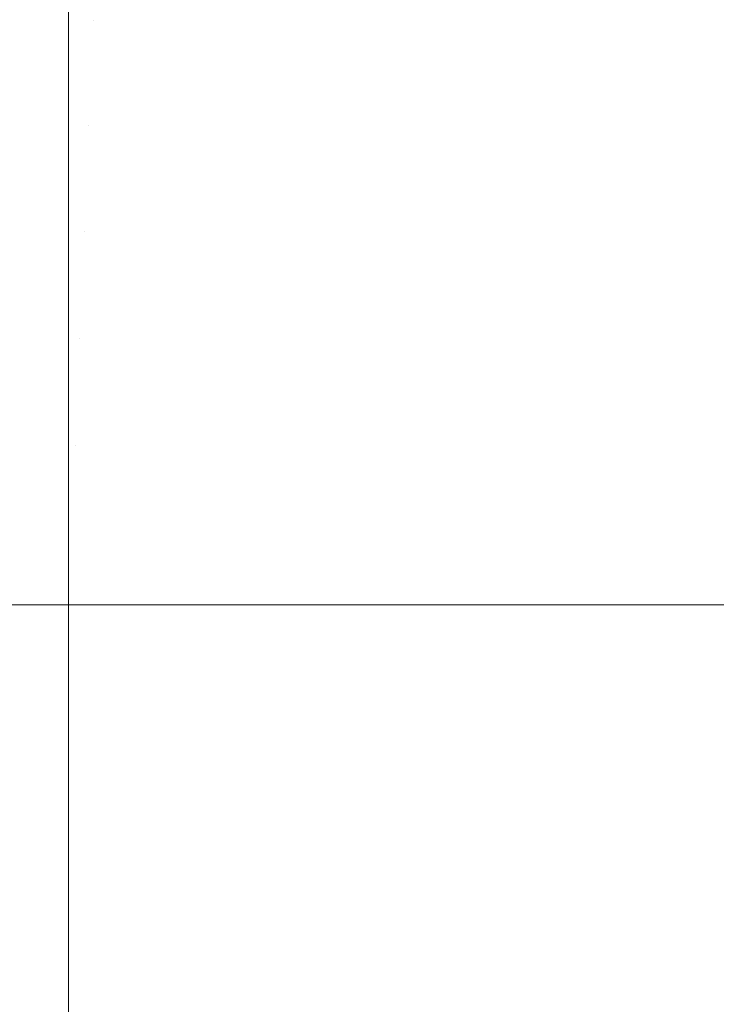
# Model space of a CAD drawing. Header units: centimetres. Extents: x -25.9 to 27.4, y -28.2 to -26.4.
# Tile 80 of 199: x -8.1304 to -8.1044, y -26.4749 to -26.4382. Entities that reach past the tile are written whole.
import ezdxf

# ---------------------------------------------------------------- set-up
doc = ezdxf.new("R2010")
doc.units = ezdxf.units.CM
doc.header["$LTSCALE"] = 2.54
doc.layers.add('Lucido design-1', color=7, linetype='Continuous')

# ---------------------------------------------------------------- blocks, each defined once
blk = doc.blocks.new('Gruppo-4-1')
at = {"color": 7, "linetype": 'Continuous', "lineweight": 9}
for points, invisible_edges in [([(-25.828561, -26.43819, 539.722441), (-25.828561, -26.434287, 539.723396), (-8.128561, -26.434287, 539.723396), (-8.128561, -26.43819, 539.722441)], 10), ([(-8.128561, -26.434287, 539.723396), (-8.12747, -26.43431, 539.723396), (-8.127636, -26.43821, 539.722441), (-8.128561, -26.43819, 539.722441)], 7), ([(-8.12747, -26.43431, 539.723396), (-8.126381, -26.434379, 539.723396), (-8.126712, -26.438268, 539.722441), (-8.127636, -26.43821, 539.722441)], 15), ([(-8.126381, -26.434379, 539.723396), (-8.125295, -26.434495, 539.723396), (-8.125791, -26.438367, 539.722441), (-8.126712, -26.438268, 539.722441)], 15), ([(-8.125295, -26.434495, 539.723396), (-8.124216, -26.434656, 539.723396), (-8.124876, -26.438504, 539.722441), (-8.125791, -26.438367, 539.722441)], 15), ([(-25.828561, -26.434836, 540.516815), (-25.828561, -26.438359, 540.517651), (27.271439, -26.438359, 540.517651), (27.271439, -26.434836, 540.516815)], 10), ([(-8.124216, -26.434656, 539.723396), (-8.123144, -26.434864, 539.723396), (-8.123966, -26.438679, 539.722441), (-8.124876, -26.438504, 539.722441)], 15), ([(-8.123144, -26.434864, 539.723396), (-8.122082, -26.435116, 539.723396), (-8.123066, -26.438894, 539.722441), (-8.123966, -26.438679, 539.722441)], 15), ([(-8.113052, -26.434812, 539.724508), (-8.111997, -26.435493, 539.724508), (-8.114163, -26.438696, 539.723396), (-8.11508, -26.438104, 539.723396)], 15), ([(-8.106493, -26.434925, 539.725777), (-8.105448, -26.435884, 539.725777), (-8.108094, -26.438645, 539.724508), (-8.109019, -26.437795, 539.724508)], 15), ([(-8.122082, -26.435116, 539.723396), (-8.121032, -26.435414, 539.723396), (-8.122175, -26.439146, 539.722441), (-8.123066, -26.438894, 539.722441)], 15), ([(-8.121032, -26.435414, 539.723396), (-8.119995, -26.435755, 539.723396), (-8.121296, -26.439436, 539.722441), (-8.122175, -26.439146, 539.722441)], 15), ([(-8.111997, -26.435493, 539.724508), (-8.110972, -26.436218, 539.724508), (-8.113271, -26.439326, 539.723396), (-8.114163, -26.438696, 539.723396)], 15), ([(-8.119995, -26.435755, 539.723396), (-8.118974, -26.436141, 539.723396), (-8.120429, -26.439763, 539.722441), (-8.121296, -26.439436, 539.722441)], 15), ([(-8.105448, -26.435884, 539.725777), (-8.104446, -26.436887, 539.725777), (-8.107206, -26.439532, 539.724508), (-8.108094, -26.438645, 539.724508)], 15), ([(-8.118974, -26.436141, 539.723396), (-8.11797, -26.436569, 539.723396), (-8.119578, -26.440126, 539.722441), (-8.120429, -26.439763, 539.722441)], 15), ([(-8.110972, -26.436218, 539.724508), (-8.109979, -26.436986, 539.724508), (-8.112408, -26.439994, 539.723396), (-8.113271, -26.439326, 539.723396)], 15), ([(-8.11797, -26.436569, 539.723396), (-8.116985, -26.43704, 539.723396), (-8.118742, -26.440525, 539.722441), (-8.119578, -26.440126, 539.722441)], 15), ([(-8.116985, -26.43704, 539.723396), (-8.116021, -26.437552, 539.723396), (-8.117925, -26.440959, 539.722441), (-8.118742, -26.440525, 539.722441)], 15), ([(-8.109979, -26.436986, 539.724508), (-8.109019, -26.437795, 539.724508), (-8.111573, -26.440698, 539.723396), (-8.112408, -26.439994, 539.723396)], 15), ([(-8.104446, -26.436887, 539.725777), (-8.103487, -26.437931, 539.725777), (-8.106357, -26.440457, 539.724508), (-8.107206, -26.439532, 539.724508)], 15), ([(-8.116021, -26.437552, 539.723396), (-8.11508, -26.438104, 539.723396), (-8.117126, -26.441428, 539.722441), (-8.117925, -26.440959, 539.722441)], 15), ([(-8.109019, -26.437795, 539.724508), (-8.108094, -26.438645, 539.724508), (-8.110769, -26.441436, 539.723396), (-8.111573, -26.440698, 539.723396)], 15), ([(-8.128561, -26.43819, 539.722441), (-8.128561, -26.438357, 539.722407), (-25.828561, -26.438357, 539.722407), (-25.828561, -26.43819, 539.722441)], 10), ([(-8.128561, -26.438357, 539.722407), (-8.128561, -26.43819, 539.722441), (-8.127636, -26.43821, 539.722441)], 10), ([(-8.127636, -26.43821, 539.722441), (-8.127803, -26.44214, 539.721644), (-8.128561, -26.442123, 539.721644), (-8.128561, -26.438357, 539.722407)], 11), ([(-8.127636, -26.43821, 539.722441), (-8.126712, -26.438268, 539.722441), (-8.127045, -26.442188, 539.721644), (-8.127803, -26.44214, 539.721644)], 15), ([(-8.126712, -26.438268, 539.722441), (-8.125791, -26.438367, 539.722441), (-8.126291, -26.442268, 539.721644), (-8.127045, -26.442188, 539.721644)], 15), ([(-8.11508, -26.438104, 539.723396), (-8.114163, -26.438696, 539.723396), (-8.116348, -26.44193, 539.722441), (-8.117126, -26.441428, 539.722441)], 15), ([(-8.103487, -26.437931, 539.725777), (-8.102573, -26.439015, 539.725777), (-8.105547, -26.441417, 539.724508), (-8.106357, -26.440457, 539.724508)], 15), ([(-25.828561, -26.442123, 539.721644), (-25.828561, -26.438357, 539.722407), (-8.128561, -26.438357, 539.722407), (-8.128561, -26.442123, 539.721644)], 10), ([(27.271439, -26.439011, 540.517806), (27.271439, -26.438359, 540.517651), (-25.828561, -26.438359, 540.517651), (-25.828561, -26.439011, 540.517806)], 10), ([(-8.125791, -26.438367, 539.722441), (-8.124876, -26.438504, 539.722441), (-8.12554, -26.442381, 539.721644), (-8.126291, -26.442268, 539.721644)], 15), ([(-8.124876, -26.438504, 539.722441), (-8.123966, -26.438679, 539.722441), (-8.124795, -26.442525, 539.721644), (-8.12554, -26.442381, 539.721644)], 15), ([(-8.108094, -26.438645, 539.724508), (-8.107206, -26.439532, 539.724508), (-8.109997, -26.442208, 539.723396), (-8.110769, -26.441436, 539.723396)], 15), ([(-25.828561, -26.439011, 540.517806), (-25.828561, -26.442637, 540.518503), (27.271439, -26.442637, 540.518503), (27.271439, -26.439011, 540.517806)], 10), ([(-8.123966, -26.438679, 539.722441), (-8.123066, -26.438894, 539.722441), (-8.124057, -26.4427, 539.721644), (-8.124795, -26.442525, 539.721644)], 15), ([(-8.123066, -26.438894, 539.722441), (-8.122175, -26.439146, 539.722441), (-8.123327, -26.442907, 539.721644), (-8.124057, -26.4427, 539.721644)], 15), ([(-8.114163, -26.438696, 539.723396), (-8.113271, -26.439326, 539.723396), (-8.115592, -26.442465, 539.722441), (-8.116348, -26.44193, 539.722441)], 15), ([(-8.102573, -26.439015, 539.725777), (-8.101705, -26.440137, 539.725777), (-8.104779, -26.442411, 539.724508), (-8.105547, -26.441417, 539.724508)], 15), ([(-8.122175, -26.439146, 539.722441), (-8.121296, -26.439436, 539.722441), (-8.122606, -26.443145, 539.721644), (-8.123327, -26.442907, 539.721644)], 15), ([(-8.113271, -26.439326, 539.723396), (-8.112408, -26.439994, 539.723396), (-8.11486, -26.443031, 539.722441), (-8.115592, -26.442465, 539.722441)], 15), ([(-8.121296, -26.439436, 539.722441), (-8.120429, -26.439763, 539.722441), (-8.121896, -26.443413, 539.721644), (-8.122606, -26.443145, 539.721644)], 15), ([(-8.107206, -26.439532, 539.724508), (-8.106357, -26.440457, 539.724508), (-8.109259, -26.443012, 539.723396), (-8.109997, -26.442208, 539.723396)], 15), ([(-8.120429, -26.439763, 539.722441), (-8.119578, -26.440126, 539.722441), (-8.121198, -26.44371, 539.721644), (-8.121896, -26.443413, 539.721644)], 15), ([(-8.119578, -26.440126, 539.722441), (-8.118742, -26.440525, 539.722441), (-8.120513, -26.444038, 539.721644), (-8.121198, -26.44371, 539.721644)], 15), ([(-8.112408, -26.439994, 539.723396), (-8.111573, -26.440698, 539.723396), (-8.114152, -26.443628, 539.722441), (-8.11486, -26.443031, 539.722441)], 15), ([(-8.106357, -26.440457, 539.724508), (-8.105547, -26.441417, 539.724508), (-8.108555, -26.443846, 539.723396), (-8.109259, -26.443012, 539.723396)], 15), ([(-8.101705, -26.440137, 539.725777), (-8.100887, -26.441295, 539.725777), (-8.104054, -26.443436, 539.724508), (-8.104779, -26.442411, 539.724508)], 15), ([(-8.118742, -26.440525, 539.722441), (-8.117925, -26.440959, 539.722441), (-8.119843, -26.444394, 539.721644), (-8.120513, -26.444038, 539.721644)], 15), ([(-8.111573, -26.440698, 539.723396), (-8.110769, -26.441436, 539.723396), (-8.11347, -26.444254, 539.722441), (-8.114152, -26.443628, 539.722441)], 15), ([(-8.117925, -26.440959, 539.722441), (-8.117126, -26.441428, 539.722441), (-8.119189, -26.444778, 539.721644), (-8.119843, -26.444394, 539.721644)], 15), ([(-8.117126, -26.441428, 539.722441), (-8.116348, -26.44193, 539.722441), (-8.118551, -26.445189, 539.721644), (-8.119189, -26.444778, 539.721644)], 15), ([(-8.110769, -26.441436, 539.723396), (-8.109997, -26.442208, 539.723396), (-8.112816, -26.444909, 539.722441), (-8.11347, -26.444254, 539.722441)], 15), ([(-8.105547, -26.441417, 539.724508), (-8.104779, -26.442411, 539.724508), (-8.107888, -26.44471, 539.723396), (-8.108555, -26.443846, 539.723396)], 15), ([(-8.116348, -26.44193, 539.722441), (-8.115592, -26.442465, 539.722441), (-8.117931, -26.445627, 539.721644), (-8.118551, -26.445189, 539.721644)], 15), ([(-8.128561, -26.442123, 539.721644), (-8.128561, -26.442637, 539.721562), (-25.828561, -26.442637, 539.721562), (-25.828561, -26.442123, 539.721644)], 10), ([(-8.128561, -26.442637, 539.721562), (-8.128561, -26.442123, 539.721644), (-8.127803, -26.44214, 539.721644)], 10), ([(-8.127803, -26.44214, 539.721644), (-8.127971, -26.446093, 539.721007), (-8.128561, -26.446081, 539.721007), (-8.128561, -26.442637, 539.721562)], 11), ([(-8.127803, -26.44214, 539.721644), (-8.127045, -26.442188, 539.721644), (-8.127381, -26.446131, 539.721007), (-8.127971, -26.446093, 539.721007)], 15), ([(-8.127045, -26.442188, 539.721644), (-8.126291, -26.442268, 539.721644), (-8.126793, -26.446193, 539.721007), (-8.127381, -26.446131, 539.721007)], 15), ([(-8.126291, -26.442268, 539.721644), (-8.12554, -26.442381, 539.721644), (-8.126209, -26.446281, 539.721007), (-8.126793, -26.446193, 539.721007)], 15), ([(-8.109997, -26.442208, 539.723396), (-8.109259, -26.443012, 539.723396), (-8.112189, -26.445591, 539.722441), (-8.112816, -26.444909, 539.722441)], 15), ([(27.271439, -26.443232, 540.518618), (27.271439, -26.442637, 540.518503), (-25.828561, -26.442637, 540.518503), (-25.828561, -26.443232, 540.518618)], 10), ([(-25.828561, -26.446081, 539.721007), (-25.828561, -26.442637, 539.721562), (-8.128561, -26.442637, 539.721562), (-8.128561, -26.446081, 539.721007)], 10), ([(-8.12554, -26.442381, 539.721644), (-8.124795, -26.442525, 539.721644), (-8.125629, -26.446393, 539.721007), (-8.126209, -26.446281, 539.721007)], 15), ([(-8.124795, -26.442525, 539.721644), (-8.124057, -26.4427, 539.721644), (-8.125054, -26.44653, 539.721007), (-8.125629, -26.446393, 539.721007)], 15), ([(-8.115592, -26.442465, 539.722441), (-8.11486, -26.443031, 539.722441), (-8.117331, -26.446091, 539.721644), (-8.117931, -26.445627, 539.721644)], 15), ([(-8.104779, -26.442411, 539.724508), (-8.104054, -26.443436, 539.724508), (-8.107258, -26.445601, 539.723396), (-8.107888, -26.44471, 539.723396)], 15), ([(-8.124057, -26.4427, 539.721644), (-8.123327, -26.442907, 539.721644), (-8.124486, -26.446691, 539.721007), (-8.125054, -26.44653, 539.721007)], 15), ([(-8.123327, -26.442907, 539.721644), (-8.122606, -26.443145, 539.721644), (-8.123924, -26.446876, 539.721007), (-8.124486, -26.446691, 539.721007)], 15), ([(-8.11486, -26.443031, 539.722441), (-8.114152, -26.443628, 539.722441), (-8.116751, -26.446581, 539.721644), (-8.117331, -26.446091, 539.721644)], 15), ([(-8.109259, -26.443012, 539.723396), (-8.108555, -26.443846, 539.723396), (-8.111592, -26.446298, 539.722441), (-8.112189, -26.445591, 539.722441)], 15), ([(-25.828561, -26.443232, 540.518618), (-25.828561, -26.446949, 540.519168), (27.271439, -26.446949, 540.519168), (27.271439, -26.443232, 540.518618)], 10), ([(-8.122606, -26.443145, 539.721644), (-8.121896, -26.443413, 539.721644), (-8.123372, -26.447084, 539.721007), (-8.123924, -26.446876, 539.721007)], 15), ([(-8.121896, -26.443413, 539.721644), (-8.121198, -26.44371, 539.721644), (-8.122828, -26.447316, 539.721007), (-8.123372, -26.447084, 539.721007)], 15), ([(-8.121198, -26.44371, 539.721644), (-8.120513, -26.444038, 539.721644), (-8.122295, -26.447571, 539.721007), (-8.122828, -26.447316, 539.721007)], 15), ([(-8.114152, -26.443628, 539.722441), (-8.11347, -26.444254, 539.722441), (-8.116192, -26.447094, 539.721644), (-8.116751, -26.446581, 539.721644)], 15), ([(-8.104054, -26.443436, 539.724508), (-8.103373, -26.444491, 539.724508), (-8.106666, -26.446518, 539.723396), (-8.107258, -26.445601, 539.723396)], 15), ([(-8.120513, -26.444038, 539.721644), (-8.119843, -26.444394, 539.721644), (-8.121773, -26.447848, 539.721007), (-8.122295, -26.447571, 539.721007)], 15), ([(-8.108555, -26.443846, 539.723396), (-8.107888, -26.44471, 539.723396), (-8.111026, -26.447031, 539.722441), (-8.111592, -26.446298, 539.722441)], 15), ([(-8.119843, -26.444394, 539.721644), (-8.119189, -26.444778, 539.721644), (-8.121263, -26.448147, 539.721007), (-8.121773, -26.447848, 539.721007)], 15), ([(-8.11347, -26.444254, 539.722441), (-8.112816, -26.444909, 539.722441), (-8.115655, -26.447631, 539.721644), (-8.116192, -26.447094, 539.721644)], 15), ([(-8.103373, -26.444491, 539.724508), (-8.102738, -26.445574, 539.724508), (-8.106113, -26.44746, 539.723396), (-8.106666, -26.446518, 539.723396)], 15), ([(-8.119189, -26.444778, 539.721644), (-8.118551, -26.445189, 539.721644), (-8.120767, -26.448468, 539.721007), (-8.121263, -26.448147, 539.721007)], 15), ([(-8.107888, -26.44471, 539.723396), (-8.107258, -26.445601, 539.723396), (-8.110492, -26.447787, 539.722441), (-8.111026, -26.447031, 539.722441)], 15), ([(-8.118551, -26.445189, 539.721644), (-8.117931, -26.445627, 539.721644), (-8.120285, -26.448809, 539.721007), (-8.120767, -26.448468, 539.721007)], 15), ([(-8.112816, -26.444909, 539.722441), (-8.112189, -26.445591, 539.722441), (-8.115142, -26.448189, 539.721644), (-8.115655, -26.447631, 539.721644)], 15), ([(-8.117931, -26.445627, 539.721644), (-8.117331, -26.446091, 539.721644), (-8.119817, -26.44917, 539.721007), (-8.120285, -26.448809, 539.721007)], 15), ([(-8.112189, -26.445591, 539.722441), (-8.111592, -26.446298, 539.722441), (-8.114653, -26.44877, 539.721644), (-8.115142, -26.448189, 539.721644)], 15), ([(-8.107258, -26.445601, 539.723396), (-8.106666, -26.446518, 539.723396), (-8.10999, -26.448565, 539.722441), (-8.110492, -26.447787, 539.722441)], 15), ([(-8.102738, -26.445574, 539.724508), (-8.102149, -26.446683, 539.724508), (-8.105601, -26.448424, 539.723396), (-8.106113, -26.44746, 539.723396)], 15), ([(-8.128561, -26.446081, 539.721007), (-8.128561, -26.446949, 539.720903), (-25.828561, -26.446949, 539.720903), (-25.828561, -26.446081, 539.721007)], 10), ([(-8.128561, -26.446949, 539.720903), (-8.128561, -26.446081, 539.721007), (-8.127971, -26.446093, 539.721007)], 10), ([(-8.127971, -26.446093, 539.721007), (-8.128139, -26.450064, 539.720529), (-8.128561, -26.450055, 539.720529), (-8.128561, -26.446949, 539.720903)], 11), ([(-8.127971, -26.446093, 539.721007), (-8.127381, -26.446131, 539.721007), (-8.127718, -26.450091, 539.720529), (-8.128139, -26.450064, 539.720529)], 15), ([(-8.127381, -26.446131, 539.721007), (-8.126793, -26.446193, 539.721007), (-8.127298, -26.450135, 539.720529), (-8.127718, -26.450091, 539.720529)], 15), ([(-8.126793, -26.446193, 539.721007), (-8.126209, -26.446281, 539.721007), (-8.126881, -26.450198, 539.720529), (-8.127298, -26.450135, 539.720529)], 15), ([(-8.126209, -26.446281, 539.721007), (-8.125629, -26.446393, 539.721007), (-8.126466, -26.450278, 539.720529), (-8.126881, -26.450198, 539.720529)], 15), ([(-8.117331, -26.446091, 539.721644), (-8.116751, -26.446581, 539.721644), (-8.119365, -26.449551, 539.721007), (-8.119817, -26.44917, 539.721007)], 15), ([(-8.111592, -26.446298, 539.722441), (-8.111026, -26.447031, 539.722441), (-8.114189, -26.44937, 539.721644), (-8.114653, -26.44877, 539.721644)], 15), ([(-8.125629, -26.446393, 539.721007), (-8.125054, -26.44653, 539.721007), (-8.126055, -26.450376, 539.720529), (-8.126466, -26.450278, 539.720529)], 15), ([(-8.125054, -26.44653, 539.721007), (-8.124486, -26.446691, 539.721007), (-8.125649, -26.450491, 539.720529), (-8.126055, -26.450376, 539.720529)], 15), ([(-8.124486, -26.446691, 539.721007), (-8.123924, -26.446876, 539.721007), (-8.125248, -26.450623, 539.720529), (-8.125649, -26.450491, 539.720529)], 15), ([(-8.116751, -26.446581, 539.721644), (-8.116192, -26.447094, 539.721644), (-8.11893, -26.449951, 539.721007), (-8.119365, -26.449551, 539.721007)], 15), ([(-8.106666, -26.446518, 539.723396), (-8.106113, -26.44746, 539.723396), (-8.109521, -26.449363, 539.722441), (-8.10999, -26.448565, 539.722441)], 15), ([(-8.102149, -26.446683, 539.724508), (-8.101607, -26.447816, 539.724508), (-8.105131, -26.449409, 539.723396), (-8.105601, -26.448424, 539.723396)], 15), ([(27.271439, -26.447491, 540.519248), (27.271439, -26.446949, 540.519168), (-25.828561, -26.446949, 540.519168), (-25.828561, -26.447491, 540.519248)], 10), ([(-25.828561, -26.450055, 539.720529), (-25.828561, -26.446949, 539.720903), (-8.128561, -26.446949, 539.720903), (-8.128561, -26.450055, 539.720529)], 10), ([(-8.123924, -26.446876, 539.721007), (-8.123372, -26.447084, 539.721007), (-8.124853, -26.450772, 539.720529), (-8.125248, -26.450623, 539.720529)], 15), ([(-8.123372, -26.447084, 539.721007), (-8.122828, -26.447316, 539.721007), (-8.124465, -26.450938, 539.720529), (-8.124853, -26.450772, 539.720529)], 15), ([(-8.116192, -26.447094, 539.721644), (-8.115655, -26.447631, 539.721644), (-8.118512, -26.450369, 539.721007), (-8.11893, -26.449951, 539.721007)], 15), ([(-8.111026, -26.447031, 539.722441), (-8.110492, -26.447787, 539.722441), (-8.113751, -26.44999, 539.721644), (-8.114189, -26.44937, 539.721644)], 15), ([(-8.122828, -26.447316, 539.721007), (-8.122295, -26.447571, 539.721007), (-8.124084, -26.45112, 539.720529), (-8.124465, -26.450938, 539.720529)], 15), ([(-8.106113, -26.44746, 539.723396), (-8.105601, -26.448424, 539.723396), (-8.109087, -26.450181, 539.722441), (-8.109521, -26.449363, 539.722441)], 15), ([(-25.828561, -26.447491, 540.519248), (-25.828561, -26.451285, 540.519643), (27.271439, -26.451285, 540.519643), (27.271439, -26.447491, 540.519248)], 10), ([(-8.122295, -26.447571, 539.721007), (-8.121773, -26.447848, 539.721007), (-8.123711, -26.451318, 539.720529), (-8.124084, -26.45112, 539.720529)], 15), ([(-8.115655, -26.447631, 539.721644), (-8.115142, -26.448189, 539.721644), (-8.118113, -26.450804, 539.721007), (-8.118512, -26.450369, 539.721007)], 15), ([(-8.110492, -26.447787, 539.722441), (-8.10999, -26.448565, 539.722441), (-8.113339, -26.450627, 539.721644), (-8.113751, -26.44999, 539.721644)], 15), ([(-8.101607, -26.447816, 539.724508), (-8.101114, -26.448971, 539.724508), (-8.104702, -26.450413, 539.723396), (-8.105131, -26.449409, 539.723396)], 15), ([(-8.121773, -26.447848, 539.721007), (-8.121263, -26.448147, 539.721007), (-8.123347, -26.451531, 539.720529), (-8.123711, -26.451318, 539.720529)], 15), ([(-8.121263, -26.448147, 539.721007), (-8.120767, -26.448468, 539.721007), (-8.122992, -26.45176, 539.720529), (-8.123347, -26.451531, 539.720529)], 15), ([(-8.115142, -26.448189, 539.721644), (-8.114653, -26.44877, 539.721644), (-8.117732, -26.451256, 539.721007), (-8.118113, -26.450804, 539.721007)], 15), ([(-8.120767, -26.448468, 539.721007), (-8.120285, -26.448809, 539.721007), (-8.122648, -26.452004, 539.720529), (-8.122992, -26.45176, 539.720529)], 15), ([(-8.10999, -26.448565, 539.722441), (-8.109521, -26.449363, 539.722441), (-8.112955, -26.451282, 539.721644), (-8.113339, -26.450627, 539.721644)], 15), ([(-8.105601, -26.448424, 539.723396), (-8.105131, -26.449409, 539.723396), (-8.108687, -26.451016, 539.722441), (-8.109087, -26.450181, 539.722441)], 15), ([(-8.120285, -26.448809, 539.721007), (-8.119817, -26.44917, 539.721007), (-8.122314, -26.452262, 539.720529), (-8.122648, -26.452004, 539.720529)], 15), ([(-8.114653, -26.44877, 539.721644), (-8.114189, -26.44937, 539.721644), (-8.11737, -26.451723, 539.721007), (-8.117732, -26.451256, 539.721007)], 15), ([(-8.119817, -26.44917, 539.721007), (-8.119365, -26.449551, 539.721007), (-8.121991, -26.452534, 539.720529), (-8.122314, -26.452262, 539.720529)], 15), ([(-8.101114, -26.448971, 539.724508), (-8.100671, -26.450146, 539.724508), (-8.104317, -26.451434, 539.723396), (-8.104702, -26.450413, 539.723396)], 15), ([(-8.119365, -26.449551, 539.721007), (-8.11893, -26.449951, 539.721007), (-8.12168, -26.45282, 539.720529), (-8.121991, -26.452534, 539.720529)], 15), ([(-8.114189, -26.44937, 539.721644), (-8.113751, -26.44999, 539.721644), (-8.117029, -26.452206, 539.721007), (-8.11737, -26.451723, 539.721007)], 15), ([(-8.109521, -26.449363, 539.722441), (-8.109087, -26.450181, 539.722441), (-8.112599, -26.451952, 539.721644), (-8.112955, -26.451282, 539.721644)], 15), ([(-8.105131, -26.449409, 539.723396), (-8.104702, -26.450413, 539.723396), (-8.108324, -26.451868, 539.722441), (-8.108687, -26.451016, 539.722441)], 15), ([(-8.11893, -26.449951, 539.721007), (-8.118512, -26.450369, 539.721007), (-8.121381, -26.453119, 539.720529), (-8.12168, -26.45282, 539.720529)], 15), ([(-8.113751, -26.44999, 539.721644), (-8.113339, -26.450627, 539.721644), (-8.116709, -26.452702, 539.721007), (-8.117029, -26.452206, 539.721007)], 15), ([(-8.128561, -26.450055, 539.720529), (-8.128561, -26.451286, 539.720431), (-25.828561, -26.451286, 539.720431), (-25.828561, -26.450055, 539.720529)], 10), ([(-8.128561, -26.451286, 539.720431), (-8.128561, -26.450055, 539.720529), (-8.128139, -26.450064, 539.720529)], 10), ([(-8.128139, -26.450064, 539.720529), (-8.128308, -26.454045, 539.720211), (-8.128561, -26.454039, 539.720211), (-8.128561, -26.451286, 539.720431)], 11), ([(-8.128139, -26.450064, 539.720529), (-8.127718, -26.450091, 539.720529), (-8.128056, -26.454061, 539.720211), (-8.128308, -26.454045, 539.720211)], 15), ([(-8.127718, -26.450091, 539.720529), (-8.127298, -26.450135, 539.720529), (-8.127804, -26.454088, 539.720211), (-8.128056, -26.454061, 539.720211)], 15), ([(-8.127298, -26.450135, 539.720529), (-8.126881, -26.450198, 539.720529), (-8.127554, -26.454125, 539.720211), (-8.127804, -26.454088, 539.720211)], 15), ([(-8.126881, -26.450198, 539.720529), (-8.126466, -26.450278, 539.720529), (-8.127306, -26.454173, 539.720211), (-8.127554, -26.454125, 539.720211)], 15), ([(-8.126466, -26.450278, 539.720529), (-8.126055, -26.450376, 539.720529), (-8.12706, -26.454232, 539.720211), (-8.127306, -26.454173, 539.720211)], 15), ([(-8.126055, -26.450376, 539.720529), (-8.125649, -26.450491, 539.720529), (-8.126816, -26.454301, 539.720211), (-8.12706, -26.454232, 539.720211)], 15), ([(-8.118512, -26.450369, 539.721007), (-8.118113, -26.450804, 539.721007), (-8.121096, -26.45343, 539.720529), (-8.121381, -26.453119, 539.720529)], 15), ([(-8.109087, -26.450181, 539.722441), (-8.108687, -26.451016, 539.722441), (-8.112272, -26.452637, 539.721644), (-8.112599, -26.451952, 539.721644)], 15), ([(-8.125649, -26.450491, 539.720529), (-8.125248, -26.450623, 539.720529), (-8.126576, -26.45438, 539.720211), (-8.126816, -26.454301, 539.720211)], 15), ([(-8.125248, -26.450623, 539.720529), (-8.124853, -26.450772, 539.720529), (-8.126339, -26.454469, 539.720211), (-8.126576, -26.45438, 539.720211)], 15), ([(-8.113339, -26.450627, 539.721644), (-8.112955, -26.451282, 539.721644), (-8.11641, -26.453212, 539.721007), (-8.116709, -26.452702, 539.721007)], 15), ([(-8.104702, -26.450413, 539.723396), (-8.104317, -26.451434, 539.723396), (-8.107997, -26.452734, 539.722441), (-8.108324, -26.451868, 539.722441)], 15), ([(-8.124853, -26.450772, 539.720529), (-8.124465, -26.450938, 539.720529), (-8.126106, -26.454569, 539.720211), (-8.126339, -26.454469, 539.720211)], 15), ([(-8.124465, -26.450938, 539.720529), (-8.124084, -26.45112, 539.720529), (-8.125878, -26.454678, 539.720211), (-8.126106, -26.454569, 539.720211)], 15), ([(-8.124084, -26.45112, 539.720529), (-8.123711, -26.451318, 539.720529), (-8.125655, -26.454796, 539.720211), (-8.125878, -26.454678, 539.720211)], 15), ([(-8.118113, -26.450804, 539.721007), (-8.117732, -26.451256, 539.721007), (-8.120824, -26.453752, 539.720529), (-8.121096, -26.45343, 539.720529)], 15), ([(-8.108687, -26.451016, 539.722441), (-8.108324, -26.451868, 539.722441), (-8.111974, -26.453335, 539.721644), (-8.112272, -26.452637, 539.721644)], 15), ([(27.271439, -26.451781, 540.519695), (27.271439, -26.451285, 540.519643), (-25.828561, -26.451285, 540.519643), (-25.828561, -26.451781, 540.519695)], 10), ([(-25.828561, -26.454039, 539.720211), (-25.828561, -26.451286, 539.720431), (-8.128561, -26.451286, 539.720431), (-8.128561, -26.454039, 539.720211)], 10), ([(-8.123711, -26.451318, 539.720529), (-8.123347, -26.451531, 539.720529), (-8.125436, -26.454924, 539.720211), (-8.125655, -26.454796, 539.720211)], 15), ([(-8.117732, -26.451256, 539.721007), (-8.11737, -26.451723, 539.721007), (-8.120566, -26.454086, 539.720529), (-8.120824, -26.453752, 539.720529)], 15), ([(-8.112955, -26.451282, 539.721644), (-8.112599, -26.451952, 539.721644), (-8.116133, -26.453733, 539.721007), (-8.11641, -26.453212, 539.721007)], 15), ([(-8.104317, -26.451434, 539.723396), (-8.103975, -26.452471, 539.723396), (-8.107707, -26.453614, 539.722441), (-8.107997, -26.452734, 539.722441)], 15), ([(-25.828561, -26.451781, 540.519695), (-25.828561, -26.455639, 540.51993), (27.271439, -26.455639, 540.51993), (27.271439, -26.451781, 540.519695)], 10), ([(-8.123347, -26.451531, 539.720529), (-8.122992, -26.45176, 539.720529), (-8.125224, -26.455062, 539.720211), (-8.125436, -26.454924, 539.720211)], 15), ([(-8.122992, -26.45176, 539.720529), (-8.122648, -26.452004, 539.720529), (-8.125017, -26.455208, 539.720211), (-8.125224, -26.455062, 539.720211)], 15), ([(-8.11737, -26.451723, 539.721007), (-8.117029, -26.452206, 539.721007), (-8.120322, -26.454431, 539.720529), (-8.120566, -26.454086, 539.720529)], 15), ([(-8.108324, -26.451868, 539.722441), (-8.107997, -26.452734, 539.722441), (-8.111706, -26.454045, 539.721644), (-8.111974, -26.453335, 539.721644)], 15), ([(-8.122648, -26.452004, 539.720529), (-8.122314, -26.452262, 539.720529), (-8.124817, -26.455363, 539.720211), (-8.125017, -26.455208, 539.720211)], 15), ([(-8.117029, -26.452206, 539.721007), (-8.116709, -26.452702, 539.721007), (-8.120093, -26.454786, 539.720529), (-8.120322, -26.454431, 539.720529)], 15), ([(-8.112599, -26.451952, 539.721644), (-8.112272, -26.452637, 539.721644), (-8.115878, -26.454267, 539.721007), (-8.116133, -26.453733, 539.721007)], 15), ([(-8.122314, -26.452262, 539.720529), (-8.121991, -26.452534, 539.720529), (-8.124623, -26.455526, 539.720211), (-8.124817, -26.455363, 539.720211)], 15), ([(-8.121991, -26.452534, 539.720529), (-8.12168, -26.45282, 539.720529), (-8.124437, -26.455697, 539.720211), (-8.124623, -26.455526, 539.720211)], 15), ([(-8.103975, -26.452471, 539.723396), (-8.103678, -26.453521, 539.723396), (-8.107455, -26.454504, 539.722441), (-8.107707, -26.453614, 539.722441)], 15), ([(-8.12168, -26.45282, 539.720529), (-8.121381, -26.453119, 539.720529), (-8.124258, -26.455876, 539.720211), (-8.124437, -26.455697, 539.720211)], 15), ([(-8.116709, -26.452702, 539.721007), (-8.11641, -26.453212, 539.721007), (-8.119879, -26.45515, 539.720529), (-8.120093, -26.454786, 539.720529)], 15), ([(-8.112272, -26.452637, 539.721644), (-8.111974, -26.453335, 539.721644), (-8.115646, -26.45481, 539.721007), (-8.115878, -26.454267, 539.721007)], 15), ([(-8.107997, -26.452734, 539.722441), (-8.107707, -26.453614, 539.722441), (-8.111469, -26.454765, 539.721644), (-8.111706, -26.454045, 539.721644)], 15), ([(-8.121381, -26.453119, 539.720529), (-8.121096, -26.45343, 539.720529), (-8.124087, -26.456062, 539.720211), (-8.124258, -26.455876, 539.720211)], 15), ([(-8.11641, -26.453212, 539.721007), (-8.116133, -26.453733, 539.721007), (-8.119681, -26.455523, 539.720529), (-8.119879, -26.45515, 539.720529)], 15), ([(-8.111974, -26.453335, 539.721644), (-8.111706, -26.454045, 539.721644), (-8.115437, -26.455363, 539.721007), (-8.115646, -26.45481, 539.721007)], 15), ([(-8.121096, -26.45343, 539.720529), (-8.120824, -26.453752, 539.720529), (-8.123924, -26.456255, 539.720211), (-8.124087, -26.456062, 539.720211)], 15), ([(-8.107707, -26.453614, 539.722441), (-8.107455, -26.454504, 539.722441), (-8.111262, -26.455496, 539.721644), (-8.111469, -26.454765, 539.721644)], 15), ([(-8.103678, -26.453521, 539.723396), (-8.103425, -26.454583, 539.723396), (-8.107241, -26.455405, 539.722441), (-8.107455, -26.454504, 539.722441)], 15), ([(-8.128561, -26.454039, 539.720211), (-8.128561, -26.455639, 539.720148), (-25.828561, -26.455639, 539.720148), (-25.828561, -26.454039, 539.720211)], 10), ([(-8.128561, -26.455639, 539.720148), (-8.128561, -26.454039, 539.720211), (-8.128308, -26.454045, 539.720211)], 10), ([(-8.128308, -26.454045, 539.720211), (-8.128478, -26.45803, 539.720053), (-8.128561, -26.458028, 539.720053), (-8.128561, -26.455639, 539.720148)], 11), ([(-8.128308, -26.454045, 539.720211), (-8.128056, -26.454061, 539.720211), (-8.128394, -26.458035, 539.720053), (-8.128478, -26.45803, 539.720053)], 15), ([(-8.128056, -26.454061, 539.720211), (-8.127804, -26.454088, 539.720211), (-8.128311, -26.458044, 539.720053), (-8.128394, -26.458035, 539.720053)], 15), ([(-8.120824, -26.453752, 539.720529), (-8.120566, -26.454086, 539.720529), (-8.123769, -26.456456, 539.720211), (-8.123924, -26.456255, 539.720211)], 15), ([(-8.116133, -26.453733, 539.721007), (-8.115878, -26.454267, 539.721007), (-8.119499, -26.455904, 539.720529), (-8.119681, -26.455523, 539.720529)], 15), ([(-8.111706, -26.454045, 539.721644), (-8.111469, -26.454765, 539.721644), (-8.115252, -26.455924, 539.721007), (-8.115437, -26.455363, 539.721007)], 15), ([(-8.127804, -26.454088, 539.720211), (-8.127554, -26.454125, 539.720211), (-8.128228, -26.458056, 539.720053), (-8.128311, -26.458044, 539.720053)], 15), ([(-8.127554, -26.454125, 539.720211), (-8.127306, -26.454173, 539.720211), (-8.128146, -26.458072, 539.720053), (-8.128228, -26.458056, 539.720053)], 15), ([(-8.127306, -26.454173, 539.720211), (-8.12706, -26.454232, 539.720211), (-8.128064, -26.458092, 539.720053), (-8.128146, -26.458072, 539.720053)], 15), ([(-8.12706, -26.454232, 539.720211), (-8.126816, -26.454301, 539.720211), (-8.127984, -26.458114, 539.720053), (-8.128064, -26.458092, 539.720053)], 15), ([(-8.126816, -26.454301, 539.720211), (-8.126576, -26.45438, 539.720211), (-8.127904, -26.458141, 539.720053), (-8.127984, -26.458114, 539.720053)], 15), ([(-8.126576, -26.45438, 539.720211), (-8.126339, -26.454469, 539.720211), (-8.127826, -26.45817, 539.720053), (-8.127904, -26.458141, 539.720053)], 15), ([(-8.120566, -26.454086, 539.720529), (-8.120322, -26.454431, 539.720529), (-8.123623, -26.456662, 539.720211), (-8.123769, -26.456456, 539.720211)], 15), ([(-8.120322, -26.454431, 539.720529), (-8.120093, -26.454786, 539.720529), (-8.123486, -26.456875, 539.720211), (-8.123623, -26.456662, 539.720211)], 15), ([(-8.115878, -26.454267, 539.721007), (-8.115646, -26.45481, 539.721007), (-8.119333, -26.456292, 539.720529), (-8.119499, -26.455904, 539.720529)], 15), ([(-8.126339, -26.454469, 539.720211), (-8.126106, -26.454569, 539.720211), (-8.127749, -26.458203, 539.720053), (-8.127826, -26.45817, 539.720053)], 15), ([(-8.126106, -26.454569, 539.720211), (-8.125878, -26.454678, 539.720211), (-8.127674, -26.458239, 539.720053), (-8.127749, -26.458203, 539.720053)], 15), ([(-8.125878, -26.454678, 539.720211), (-8.125655, -26.454796, 539.720211), (-8.1276, -26.458278, 539.720053), (-8.127674, -26.458239, 539.720053)], 15), ([(-8.125655, -26.454796, 539.720211), (-8.125436, -26.454924, 539.720211), (-8.127527, -26.458321, 539.720053), (-8.1276, -26.458278, 539.720053)], 15), ([(-8.120093, -26.454786, 539.720529), (-8.119879, -26.45515, 539.720529), (-8.123358, -26.457093, 539.720211), (-8.123486, -26.456875, 539.720211)], 15), ([(-8.111469, -26.454765, 539.721644), (-8.111262, -26.455496, 539.721644), (-8.115091, -26.456493, 539.721007), (-8.115252, -26.455924, 539.721007)], 15), ([(-8.107455, -26.454504, 539.722441), (-8.107241, -26.455405, 539.722441), (-8.111086, -26.456234, 539.721644), (-8.111262, -26.455496, 539.721644)], 15), ([(-8.103425, -26.454583, 539.723396), (-8.103218, -26.455654, 539.723396), (-8.107065, -26.456314, 539.722441), (-8.107241, -26.455405, 539.722441)], 15), ([(-8.125436, -26.454924, 539.720211), (-8.125224, -26.455062, 539.720211), (-8.127457, -26.458366, 539.720053), (-8.127527, -26.458321, 539.720053)], 15), ([(-8.125224, -26.455062, 539.720211), (-8.125017, -26.455208, 539.720211), (-8.127389, -26.458414, 539.720053), (-8.127457, -26.458366, 539.720053)], 15), ([(-8.119879, -26.45515, 539.720529), (-8.119681, -26.455523, 539.720529), (-8.123239, -26.457317, 539.720211), (-8.123358, -26.457093, 539.720211)], 15), ([(-8.115646, -26.45481, 539.721007), (-8.115437, -26.455363, 539.721007), (-8.119184, -26.456687, 539.720529), (-8.119333, -26.456292, 539.720529)], 15), ([(-8.125017, -26.455208, 539.720211), (-8.124817, -26.455363, 539.720211), (-8.127323, -26.458466, 539.720053), (-8.127389, -26.458414, 539.720053)], 15), ([(-8.124817, -26.455363, 539.720211), (-8.124623, -26.455526, 539.720211), (-8.127259, -26.45852, 539.720053), (-8.127323, -26.458466, 539.720053)], 15), ([(-8.124623, -26.455526, 539.720211), (-8.124437, -26.455697, 539.720211), (-8.127197, -26.458576, 539.720053), (-8.127259, -26.45852, 539.720053)], 15), ([(-8.119681, -26.455523, 539.720529), (-8.119499, -26.455904, 539.720529), (-8.12313, -26.457545, 539.720211), (-8.123239, -26.457317, 539.720211)], 15), ([(-8.115437, -26.455363, 539.721007), (-8.115252, -26.455924, 539.721007), (-8.119052, -26.457088, 539.720529), (-8.119184, -26.456687, 539.720529)], 15), ([(-8.111262, -26.455496, 539.721644), (-8.111086, -26.456234, 539.721644), (-8.114955, -26.457067, 539.721007), (-8.115091, -26.456493, 539.721007)], 15), ([(-8.107241, -26.455405, 539.722441), (-8.107065, -26.456314, 539.722441), (-8.110942, -26.456979, 539.721644), (-8.111086, -26.456234, 539.721644)], 15), ([(27.271439, -26.456084, 540.519957), (27.271439, -26.455639, 540.51993), (-25.828561, -26.455639, 540.51993), (-25.828561, -26.456084, 540.519957)], 10), ([(-25.828561, -26.458028, 539.720053), (-25.828561, -26.455639, 539.720148), (-8.128561, -26.455639, 539.720148), (-8.128561, -26.458028, 539.720053)], 10), ([(-8.124437, -26.455697, 539.720211), (-8.124258, -26.455876, 539.720211), (-8.127138, -26.458635, 539.720053), (-8.127197, -26.458576, 539.720053)], 15), ([(-8.124258, -26.455876, 539.720211), (-8.124087, -26.456062, 539.720211), (-8.127081, -26.458697, 539.720053), (-8.127138, -26.458635, 539.720053)], 15), ([(-8.119499, -26.455904, 539.720529), (-8.119333, -26.456292, 539.720529), (-8.123031, -26.457778, 539.720211), (-8.12313, -26.457545, 539.720211)], 15), ([(-8.103218, -26.455654, 539.723396), (-8.103056, -26.456734, 539.723396), (-8.106928, -26.45723, 539.722441), (-8.107065, -26.456314, 539.722441)], 15), ([(-25.828561, -26.456084, 540.519957), (-25.828561, -26.46, 540.520033), (27.271439, -26.46, 540.520033), (27.271439, -26.456084, 540.519957)], 8), ([(-8.124087, -26.456062, 539.720211), (-8.123924, -26.456255, 539.720211), (-8.127027, -26.458761, 539.720053), (-8.127081, -26.458697, 539.720053)], 15), ([(-8.123924, -26.456255, 539.720211), (-8.123769, -26.456456, 539.720211), (-8.126976, -26.458827, 539.720053), (-8.127027, -26.458761, 539.720053)], 15), ([(-8.115252, -26.455924, 539.721007), (-8.115091, -26.456493, 539.721007), (-8.118937, -26.457494, 539.720529), (-8.119052, -26.457088, 539.720529)], 15), ([(-8.111086, -26.456234, 539.721644), (-8.110942, -26.456979, 539.721644), (-8.114842, -26.457648, 539.721007), (-8.114955, -26.457067, 539.721007)], 15), ([(-8.123769, -26.456456, 539.720211), (-8.123623, -26.456662, 539.720211), (-8.126928, -26.458896, 539.720053), (-8.126976, -26.458827, 539.720053)], 15), ([(-8.119333, -26.456292, 539.720529), (-8.119184, -26.456687, 539.720529), (-8.122941, -26.458014, 539.720211), (-8.123031, -26.457778, 539.720211)], 15), ([(-8.115091, -26.456493, 539.721007), (-8.114955, -26.457067, 539.721007), (-8.11884, -26.457905, 539.720529), (-8.118937, -26.457494, 539.720529)], 15), ([(-8.107065, -26.456314, 539.722441), (-8.106928, -26.45723, 539.722441), (-8.11083, -26.457729, 539.721644), (-8.110942, -26.456979, 539.721644)], 15), ([(-8.123623, -26.456662, 539.720211), (-8.123486, -26.456875, 539.720211), (-8.126882, -26.458966, 539.720053), (-8.126928, -26.458896, 539.720053)], 15), ([(-8.123486, -26.456875, 539.720211), (-8.123358, -26.457093, 539.720211), (-8.12684, -26.459038, 539.720053), (-8.126882, -26.458966, 539.720053)], 15), ([(-8.119184, -26.456687, 539.720529), (-8.119052, -26.457088, 539.720529), (-8.122862, -26.458255, 539.720211), (-8.122941, -26.458014, 539.720211)], 15), ([(-8.110942, -26.456979, 539.721644), (-8.11083, -26.457729, 539.721644), (-8.114755, -26.458232, 539.721007), (-8.114842, -26.457648, 539.721007)], 15), ([(-8.103056, -26.456734, 539.723396), (-8.102941, -26.457819, 539.723396), (-8.10683, -26.45815, 539.722441), (-8.106928, -26.45723, 539.722441)], 15), ([(-8.123358, -26.457093, 539.720211), (-8.123239, -26.457317, 539.720211), (-8.1268, -26.459112, 539.720053), (-8.12684, -26.459038, 539.720053)], 15), ([(-8.123239, -26.457317, 539.720211), (-8.12313, -26.457545, 539.720211), (-8.126764, -26.459188, 539.720053), (-8.1268, -26.459112, 539.720053)], 15), ([(-8.119052, -26.457088, 539.720529), (-8.118937, -26.457494, 539.720529), (-8.122793, -26.458498, 539.720211), (-8.122862, -26.458255, 539.720211)], 15), ([(-8.114955, -26.457067, 539.721007), (-8.114842, -26.457648, 539.721007), (-8.118759, -26.458319, 539.720529), (-8.11884, -26.457905, 539.720529)], 15), ([(-8.106928, -26.45723, 539.722441), (-8.10683, -26.45815, 539.722441), (-8.110749, -26.458484, 539.721644), (-8.11083, -26.457729, 539.721644)], 15), ([(-8.12313, -26.457545, 539.720211), (-8.123031, -26.457778, 539.720211), (-8.126732, -26.459265, 539.720053), (-8.126764, -26.459188, 539.720053)], 15), ([(-8.118937, -26.457494, 539.720529), (-8.11884, -26.457905, 539.720529), (-8.122735, -26.458744, 539.720211), (-8.122793, -26.458498, 539.720211)], 15), ([(-8.114842, -26.457648, 539.721007), (-8.114755, -26.458232, 539.721007), (-8.118697, -26.458737, 539.720529), (-8.118759, -26.458319, 539.720529)], 15), ([(-8.11083, -26.457729, 539.721644), (-8.110749, -26.458484, 539.721644), (-8.114692, -26.45882, 539.721007), (-8.114755, -26.458232, 539.721007)], 15), ([(-8.128561, -26.458028, 539.720053), (-8.128561, -26.46, 539.720033), (-25.828561, -26.46, 539.720033), (-25.828561, -26.458028, 539.720053)], 8), ([(-8.128561, -26.458028, 539.720053), (-8.128478, -26.45803, 539.720053), (-8.128561, -26.46, 539.720033)], 3), ([(-8.128478, -26.45803, 539.720053), (-8.128394, -26.458035, 539.720053), (-8.128561, -26.46, 539.720033)], 11), ([(-8.128394, -26.458035, 539.720053), (-8.128311, -26.458044, 539.720053), (-8.128561, -26.46, 539.720033)], 11), ([(-8.128311, -26.458044, 539.720053), (-8.128228, -26.458056, 539.720053), (-8.128561, -26.46, 539.720033)], 11), ([(-8.128228, -26.458056, 539.720053), (-8.128146, -26.458072, 539.720053), (-8.128561, -26.46, 539.720033)], 11), ([(-8.128146, -26.458072, 539.720053), (-8.128064, -26.458092, 539.720053), (-8.128561, -26.46, 539.720033)], 11), ([(-8.128064, -26.458092, 539.720053), (-8.127984, -26.458114, 539.720053), (-8.128561, -26.46, 539.720033)], 11), ([(-8.123031, -26.457778, 539.720211), (-8.122941, -26.458014, 539.720211), (-8.126702, -26.459343, 539.720053), (-8.126732, -26.459265, 539.720053)], 15), ([(-8.122941, -26.458014, 539.720211), (-8.122862, -26.458255, 539.720211), (-8.126676, -26.459423, 539.720053), (-8.126702, -26.459343, 539.720053)], 15), ([(-8.11884, -26.457905, 539.720529), (-8.118759, -26.458319, 539.720529), (-8.122687, -26.458993, 539.720211), (-8.122735, -26.458744, 539.720211)], 15), ([(-8.102941, -26.457819, 539.723396), (-8.102871, -26.458909, 539.723396), (-8.106771, -26.459074, 539.722441), (-8.10683, -26.45815, 539.722441)], 15), ([(-8.127984, -26.458114, 539.720053), (-8.127904, -26.458141, 539.720053), (-8.128561, -26.46, 539.720033)], 11), ([(-8.127904, -26.458141, 539.720053), (-8.127826, -26.45817, 539.720053), (-8.128561, -26.46, 539.720033)], 11), ([(-8.127826, -26.45817, 539.720053), (-8.127749, -26.458203, 539.720053), (-8.128561, -26.46, 539.720033)], 11), ([(-8.127749, -26.458203, 539.720053), (-8.127674, -26.458239, 539.720053), (-8.128561, -26.46, 539.720033)], 11), ([(-8.127674, -26.458239, 539.720053), (-8.1276, -26.458278, 539.720053), (-8.128561, -26.46, 539.720033)], 11), ([(-8.1276, -26.458278, 539.720053), (-8.127527, -26.458321, 539.720053), (-8.128561, -26.46, 539.720033)], 11), ([(-8.127527, -26.458321, 539.720053), (-8.127457, -26.458366, 539.720053), (-8.128561, -26.46, 539.720033)], 11), ([(-8.127457, -26.458366, 539.720053), (-8.127389, -26.458414, 539.720053), (-8.128561, -26.46, 539.720033)], 11), ([(-8.127389, -26.458414, 539.720053), (-8.127323, -26.458466, 539.720053), (-8.128561, -26.46, 539.720033)], 11), ([(-8.127323, -26.458466, 539.720053), (-8.127259, -26.45852, 539.720053), (-8.128561, -26.46, 539.720033)], 11), ([(-8.122862, -26.458255, 539.720211), (-8.122793, -26.458498, 539.720211), (-8.126653, -26.459503, 539.720053), (-8.126676, -26.459423, 539.720053)], 15), ([(-8.118759, -26.458319, 539.720529), (-8.118697, -26.458737, 539.720529), (-8.122649, -26.459243, 539.720211), (-8.122687, -26.458993, 539.720211)], 15), ([(-8.114755, -26.458232, 539.721007), (-8.114692, -26.45882, 539.721007), (-8.118652, -26.459157, 539.720529), (-8.118697, -26.458737, 539.720529)], 15), ([(-8.10683, -26.45815, 539.722441), (-8.106771, -26.459074, 539.722441), (-8.110701, -26.459241, 539.721644), (-8.110749, -26.458484, 539.721644)], 15), ([(-8.127259, -26.45852, 539.720053), (-8.127197, -26.458576, 539.720053), (-8.128561, -26.46, 539.720033)], 11), ([(-8.127197, -26.458576, 539.720053), (-8.127138, -26.458635, 539.720053), (-8.128561, -26.46, 539.720033)], 11), ([(-8.127138, -26.458635, 539.720053), (-8.127081, -26.458697, 539.720053), (-8.128561, -26.46, 539.720033)], 11), ([(-8.127081, -26.458697, 539.720053), (-8.127027, -26.458761, 539.720053), (-8.128561, -26.46, 539.720033)], 11), ([(-8.127027, -26.458761, 539.720053), (-8.126976, -26.458827, 539.720053), (-8.128561, -26.46, 539.720033)], 11), ([(-8.126976, -26.458827, 539.720053), (-8.126928, -26.458896, 539.720053), (-8.128561, -26.46, 539.720033)], 11), ([(-8.122793, -26.458498, 539.720211), (-8.122735, -26.458744, 539.720211), (-8.126634, -26.459585, 539.720053), (-8.126653, -26.459503, 539.720053)], 15), ([(-8.122735, -26.458744, 539.720211), (-8.122687, -26.458993, 539.720211), (-8.126618, -26.459667, 539.720053), (-8.126634, -26.459585, 539.720053)], 15), ([(-8.118697, -26.458737, 539.720529), (-8.118652, -26.459157, 539.720529), (-8.122622, -26.459495, 539.720211), (-8.122649, -26.459243, 539.720211)], 15), ([(-8.114692, -26.45882, 539.721007), (-8.114655, -26.459409, 539.721007), (-8.118625, -26.459578, 539.720529), (-8.118652, -26.459157, 539.720529)], 15), ([(-8.110749, -26.458484, 539.721644), (-8.110701, -26.459241, 539.721644), (-8.114655, -26.459409, 539.721007), (-8.114692, -26.45882, 539.721007)], 15), ([(-8.126928, -26.458896, 539.720053), (-8.126882, -26.458966, 539.720053), (-8.128561, -26.46, 539.720033)], 11), ([(-8.126882, -26.458966, 539.720053), (-8.12684, -26.459038, 539.720053), (-8.128561, -26.46, 539.720033)], 11), ([(-8.12684, -26.459038, 539.720053), (-8.1268, -26.459112, 539.720053), (-8.128561, -26.46, 539.720033)], 11), ([(-8.1268, -26.459112, 539.720053), (-8.126764, -26.459188, 539.720053), (-8.128561, -26.46, 539.720033)], 11), ([(-8.126764, -26.459188, 539.720053), (-8.126732, -26.459265, 539.720053), (-8.128561, -26.46, 539.720033)], 11), ([(-8.122687, -26.458993, 539.720211), (-8.122649, -26.459243, 539.720211), (-8.126605, -26.45975, 539.720053), (-8.126618, -26.459667, 539.720053)], 15), ([(-8.118652, -26.459157, 539.720529), (-8.118625, -26.459578, 539.720529), (-8.122606, -26.459747, 539.720211), (-8.122622, -26.459495, 539.720211)], 15), ([(-8.106771, -26.459074, 539.722441), (-8.106751, -26.46, 539.722441), (-8.110685, -26.46, 539.721644), (-8.110701, -26.459241, 539.721644)], 13), ([(-8.102871, -26.458909, 539.723396), (-8.102848, -26.46, 539.723396), (-8.106751, -26.46, 539.722441), (-8.106771, -26.459074, 539.722441)], 13), ([(-8.126732, -26.459265, 539.720053), (-8.126702, -26.459343, 539.720053), (-8.128561, -26.46, 539.720033)], 11), ([(-8.126702, -26.459343, 539.720053), (-8.126676, -26.459423, 539.720053), (-8.128561, -26.46, 539.720033)], 11), ([(-8.126676, -26.459423, 539.720053), (-8.126653, -26.459503, 539.720053), (-8.128561, -26.46, 539.720033)], 11), ([(-8.126653, -26.459503, 539.720053), (-8.126634, -26.459585, 539.720053), (-8.128561, -26.46, 539.720033)], 11), ([(-8.122649, -26.459243, 539.720211), (-8.122622, -26.459495, 539.720211), (-8.126596, -26.459833, 539.720053), (-8.126605, -26.45975, 539.720053)], 15), ([(-8.122622, -26.459495, 539.720211), (-8.122606, -26.459747, 539.720211), (-8.126591, -26.459916, 539.720053), (-8.126596, -26.459833, 539.720053)], 15), ([(-8.118625, -26.459578, 539.720529), (-8.118616, -26.46, 539.720529), (-8.122601, -26.46, 539.720211), (-8.122606, -26.459747, 539.720211)], 13), ([(-8.114655, -26.459409, 539.721007), (-8.114642, -26.46, 539.721007), (-8.118616, -26.46, 539.720529), (-8.118625, -26.459578, 539.720529)], 13), ([(-8.110701, -26.459241, 539.721644), (-8.110685, -26.46, 539.721644), (-8.114642, -26.46, 539.721007), (-8.114655, -26.459409, 539.721007)], 13), ([(-8.126634, -26.459585, 539.720053), (-8.126618, -26.459667, 539.720053), (-8.128561, -26.46, 539.720033)], 11), ([(-8.126618, -26.459667, 539.720053), (-8.126605, -26.45975, 539.720053), (-8.128561, -26.46, 539.720033)], 11), ([(-8.126605, -26.45975, 539.720053), (-8.126596, -26.459833, 539.720053), (-8.128561, -26.46, 539.720033)], 11), ([(-8.126596, -26.459833, 539.720053), (-8.126591, -26.459916, 539.720053), (-8.128561, -26.46, 539.720033)], 11), ([(-8.126591, -26.459916, 539.720053), (-8.126589, -26.46, 539.720053), (-8.128561, -26.46, 539.720033)], 9), ([(-8.122606, -26.459747, 539.720211), (-8.122601, -26.46, 539.720211), (-8.126589, -26.46, 539.720053), (-8.126591, -26.459916, 539.720053)], 13), ([(-25.828561, -28.06, 539.720033), (-25.828561, -26.46, 539.720033), (-8.128561, -26.46, 539.720033), (-8.128561, -27.66, 539.720033)], 8), ([(-8.128561, -26.46, 539.720033), (-8.126589, -26.46, 539.720053), (-8.12659, -27.66, 539.720076)], 10), ([(-8.12659, -27.66, 539.720076), (-8.128561, -27.66, 539.720033), (-8.128561, -26.46, 539.720033)], 8), ([(-8.124202, -27.66, 539.720129), (-8.12659, -27.66, 539.720076), (-8.126589, -26.46, 539.720053)], 10), ([(-8.124202, -27.66, 539.720129), (-8.126589, -26.46, 539.720053), (-8.122601, -26.46, 539.720211)], 9), ([(-8.122601, -26.46, 539.720211), (-8.122602, -27.66, 539.720232), (-8.124202, -27.66, 539.720129)], 9), ([(-8.120069, -27.66, 539.720395), (-8.122602, -27.66, 539.720232), (-8.122601, -26.46, 539.720211)], 10), ([(-8.120069, -27.66, 539.720395), (-8.122601, -26.46, 539.720211), (-8.118616, -26.46, 539.720529)], 9), ([(-8.118616, -26.46, 539.720529), (-8.118618, -27.66, 539.720549), (-8.120069, -27.66, 539.720395)], 9), ([(-8.115955, -27.66, 539.720831), (-8.118618, -27.66, 539.720549), (-8.118616, -26.46, 539.720529)], 10), ([(-8.115955, -27.66, 539.720831), (-8.118616, -26.46, 539.720529), (-8.114642, -26.46, 539.721007)], 9), ([(-8.114642, -26.46, 539.721007), (-8.114645, -27.66, 539.721025), (-8.115955, -27.66, 539.720831)], 9), ([(-8.111865, -27.66, 539.721437), (-8.114645, -27.66, 539.721025), (-8.114642, -26.46, 539.721007)], 10), ([(-8.111865, -27.66, 539.721437), (-8.114642, -26.46, 539.721007), (-8.110685, -26.46, 539.721644)], 9), ([(-8.110685, -26.46, 539.721644), (-8.110688, -27.66, 539.721662), (-8.111865, -27.66, 539.721437)], 9), ([(-8.107808, -27.66, 539.722211), (-8.110688, -27.66, 539.721662), (-8.110685, -26.46, 539.721644)], 10), ([(-8.107808, -27.66, 539.722211), (-8.110685, -26.46, 539.721644), (-8.106751, -26.46, 539.722441)], 9), ([(-8.106751, -26.46, 539.722441), (-8.106755, -27.66, 539.722457), (-8.107808, -27.66, 539.722211)], 9), ([(-8.10379, -27.66, 539.72315), (-8.106755, -27.66, 539.722457), (-8.106751, -26.46, 539.722441)], 10), ([(-8.10379, -27.66, 539.72315), (-8.106751, -26.46, 539.722441), (-8.102848, -26.46, 539.723396)], 9)]:
    blk.add_3dface(points, dxfattribs=dict(at, invisible_edges=invisible_edges))
blk.add_3dface([(-25.828561, -26.46, 540.520033), (-25.828561, -28.06, 540.520033), (27.271439, -28.06, 540.520033), (27.271439, -26.46, 540.520033)], dxfattribs=at)

msp = doc.modelspace()

# ---------------------------------------------------------------- block references
at = {"layer": 'Lucido design-1', "color": 7}
msp.add_blockref('Gruppo-4-1', (0, 0), dxfattribs=at)

doc.saveas('drawing.dxf')
